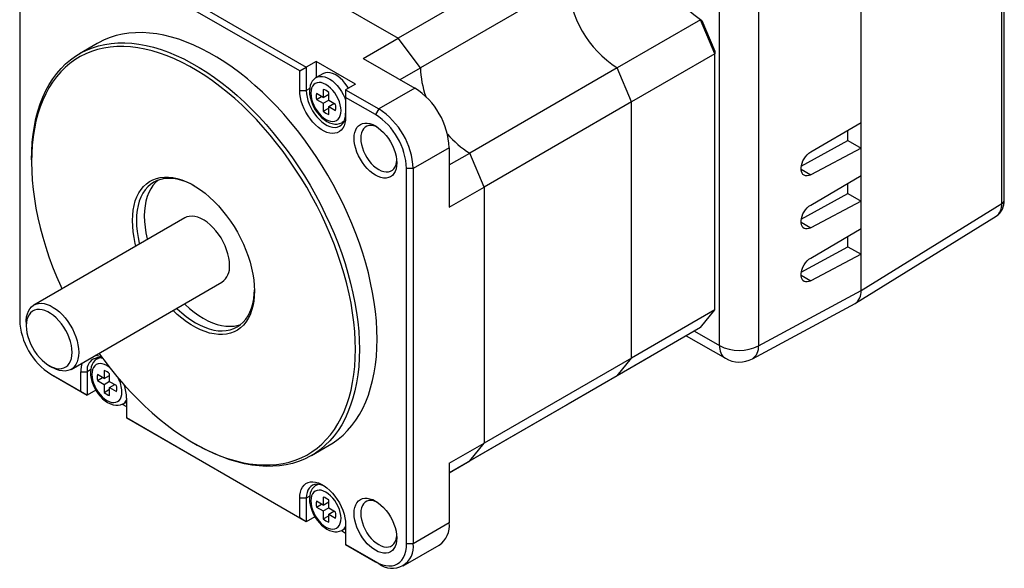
# Model space of a CAD drawing. Extents: x 11 to 421, y 5 to 275.
# Tile 7 of 18: x 266 to 301, y 71 to 90. Entities that reach past the tile are written whole.
import ezdxf

# ---------------------------------------------------------------- set-up
doc = ezdxf.new("R2010")
doc.units = 0
doc.layers.get('0').update_dxf_attribs({"linetype": 'CONTINUOUS'})

msp = doc.modelspace()

# ---------------------------------------------------------------- linework, layer by layer
at = {"color": 7, "linetype": 'CONTINUOUS'}
for p, q in [((301.184, 83.6684), (301.184, 109.863)), ((301.2775, 83.8021), (301.2775, 109.9967)), ((296.1313, 80.5443), (296.1313, 106.9462)), ((296.1313, 86.5868), (296.1313, 106.9415)), ((292.4471, 95.3104), (292.4471, 78.5634)), ((271.5253, 94.2071), (279.4894, 89.6096)), ((265.8907, 92.9555), (265.8907, 79.4833)), ((284.4703, 92.485), (279.4894, 89.6096)), ((269.7326, 92.303), (276.1909, 88.5747)), ((275.9552, 88.4386), (269.7326, 92.0308)), ((285.5992, 91.6111), (280.2959, 88.5496)), ((290.3581, 90.276), (287.367, 88.5493)), ((290.8728, 89.0474), (290.3581, 90.276)), ((290.4106, 90.2469), (290.3581, 90.276)), ((290.4106, 90.2469), (290.8728, 89.1438)), ((278.2401, 88.8884), (279.4894, 89.6096)), ((280.2959, 88.5496), (279.4894, 89.6096)), ((268.6776, 89.4225), (268.0412, 89.0551)), ((278.2401, 88.8884), (280.0915, 87.8197)), ((290.8728, 89.0474), (287.8817, 87.3207)), ((290.8728, 89.1438), (290.8728, 89.0474)), ((290.8728, 79.8509), (290.8728, 89.0474)), ((275.9552, 88.4386), (276.1909, 88.5747)), ((276.5444, 88.7788), (276.1909, 88.5747)), ((276.1909, 88.5747), (276.1909, 87.7309)), ((277.9586, 87.9624), (276.5444, 88.7788)), ((276.5444, 88.7788), (276.5444, 88.1944)), ((279.5615, 88.1256), (280.2959, 88.5496)), ((287.367, 88.5493), (282.0637, 85.4877)), ((287.8817, 87.3207), (287.367, 88.5493)), ((275.9552, 87.7309), (275.9552, 88.4386)), ((276.7849, 88.3351), (276.5492, 88.1991)), ((276.8003, 87.7715), (276.8003, 87.4851)), ((277.9586, 87.9624), (277.6051, 87.7583)), ((280.0915, 87.8197), (278.7951, 87.0713)), ((275.9552, 87.7309), (276.1909, 87.7309)), ((276.8003, 87.4851), (276.5565, 87.6258)), ((276.5565, 87.4139), (276.7401, 87.5198)), ((276.5565, 87.4139), (276.8003, 87.2732)), ((276.8003, 87.4851), (276.9957, 87.5979)), ((276.9703, 87.5832), (276.9957, 87.5686)), ((276.9957, 87.3723), (276.9957, 87.6587)), ((277.6051, 87.7583), (278.7951, 87.0713)), ((277.6051, 87.7583), (277.6051, 87.4861)), ((277.6051, 87.4861), (277.6051, 86.7785)), ((278.6772, 86.8672), (277.6051, 87.4861)), ((276.8003, 87.2732), (276.9957, 87.386)), ((276.8003, 87.2732), (276.8003, 86.9867)), ((276.8003, 86.9867), (276.9957, 87.0995)), ((277.2394, 87.2316), (276.9957, 87.3723)), ((276.9957, 87.1604), (277.1792, 87.2663)), ((276.9957, 86.874), (276.9957, 87.1604)), ((276.9957, 87.1604), (277.2394, 87.0197)), ((277.1539, 87.281), (277.1539, 87.2517)), ((278.7951, 87.0713), (278.6772, 86.8672)), ((287.8817, 87.3207), (282.5784, 84.2592)), ((287.8817, 78.1241), (287.8817, 87.3207)), ((277.4825, 86.5825), (277.5441, 86.6181)), ((294.3231, 85.5242), (296.1313, 86.5868)), ((295.6599, 85.9335), (295.6599, 86.3098)), ((281.3292, 85.6759), (280.0328, 84.9275)), ((281.3292, 85.6759), (281.3292, 83.538)), ((293.9819, 85.0164), (295.6599, 85.9335)), ((296.1313, 85.6614), (294.3231, 84.7079)), ((295.6599, 85.9335), (296.1313, 85.6614)), ((296.1313, 84.6815), (296.1313, 85.6614)), ((281.3292, 85.0637), (282.0637, 85.4877)), ((282.5784, 84.2592), (282.0637, 85.4877)), ((266.315, 85.2397), (266.315, 85.1581)), ((280.0328, 84.9275), (279.7971, 84.9275)), ((279.7971, 71.4553), (279.7971, 84.9275)), ((280.0328, 84.9275), (280.0328, 71.4553)), ((294.3231, 83.6189), (296.1313, 84.6815)), ((281.3292, 83.538), (282.5784, 84.2592)), ((282.5784, 84.2592), (282.5784, 75.0626)), ((295.6599, 84.0282), (295.6599, 84.4045)), ((293.9819, 83.1111), (295.6599, 84.0282)), ((295.6599, 84.0282), (296.1313, 83.7561)), ((296.1313, 83.7561), (294.3231, 82.8027)), ((296.1313, 82.7763), (296.1313, 83.7561)), ((296.1313, 80.5443), (301.184, 83.6684)), ((295.9328, 80.0916), (300.9872, 83.2168)), ((271.8237, 83.156), (266.4026, 80.0265)), ((294.3231, 81.7137), (296.1313, 82.7763)), ((295.6599, 82.123), (295.6599, 82.4992)), ((293.9819, 81.2058), (295.6599, 82.123)), ((295.6599, 82.123), (296.1313, 81.8508)), ((296.1313, 81.8508), (294.3231, 80.8974)), ((296.1313, 80.5443), (296.1313, 81.8508)), ((267.7358, 77.717), (273.157, 80.8466)), ((292.4471, 78.5634), (296.1313, 80.5443)), ((292.226, 78.0979), (295.9154, 80.0816)), ((290.8728, 79.8509), (287.8817, 78.1241)), ((290.3581, 79.2166), (290.8728, 79.8509)), ((266.1264, 79.416), (266.1264, 79.2799)), ((290.3581, 79.2166), (287.367, 77.4899)), ((289.8491, 78.9228), (291.2525, 78.1126)), ((268.7384, 78.1361), (268.6768, 78.1005)), ((287.8817, 78.1241), (282.5784, 75.0626)), ((288.5903, 78.1957), (285.5992, 76.469)), ((287.367, 77.4899), (287.8817, 78.1241)), ((266.9512, 77.8511), (267.069, 77.7831)), ((267.0106, 77.5436), (268.0827, 76.9246)), ((267.0106, 77.5436), (267.1284, 77.4755)), ((268.0827, 76.9246), (268.0827, 77.6323)), ((268.0827, 77.6323), (268.3184, 77.6323)), ((268.3184, 77.6323), (268.3184, 76.7886)), ((268.9278, 77.3864), (268.6841, 77.5272)), ((268.9278, 77.6729), (268.9278, 77.3864)), ((269.1232, 77.2737), (269.1232, 77.5601)), ((268.3184, 76.7886), (267.1284, 77.4755)), ((268.6841, 77.3153), (268.8676, 77.4212)), ((268.6841, 77.3153), (268.9278, 77.1746)), ((268.9278, 77.3864), (269.1232, 77.4992)), ((268.9278, 77.1746), (269.1232, 77.2873)), ((268.9278, 77.1746), (268.9278, 76.8881)), ((269.0979, 77.4846), (269.1232, 77.47)), ((269.367, 77.1329), (269.1232, 77.2737)), ((269.1232, 77.0618), (269.3067, 77.1677)), ((269.2814, 77.1823), (269.2814, 77.1531)), ((287.367, 77.4899), (282.0637, 74.4283)), ((268.0827, 76.9246), (268.3184, 76.7886)), ((268.6284, 76.9675), (268.3184, 76.7886)), ((268.9278, 76.8881), (269.1232, 77.0009)), ((269.1232, 76.7753), (269.1232, 77.0618)), ((269.1232, 77.0618), (269.367, 76.9211)), ((269.5788, 76.4692), (269.7326, 76.3803)), ((269.61, 76.4838), (269.7326, 76.5546)), ((269.7326, 76.6798), (269.7326, 75.9722)), ((285.5992, 76.469), (281.3292, 74.004)), ((269.7326, 75.9722), (275.9552, 72.38)), ((269.7326, 75.9721), (269.7326, 75.9722)), ((276.1909, 72.2439), (269.7326, 75.9721)), ((272.1359, 75.0749), (272.2066, 75.034)), ((281.3292, 74.3415), (282.5784, 75.0626)), ((282.0637, 74.4283), (282.5784, 75.0626)), ((276.3738, 74.6209), (277.0102, 74.9883)), ((281.3292, 74.0043), (282.0637, 74.4283)), ((281.3292, 74.3415), (281.3292, 72.2036)), ((276.6109, 73.5914), (276.5492, 73.5558)), ((275.9552, 72.38), (275.9552, 73.0876)), ((276.1909, 73.0876), (275.9552, 73.0876)), ((276.1909, 73.0876), (276.1909, 72.2439)), ((276.8003, 72.8418), (276.5565, 72.9825)), ((276.8003, 73.1282), (276.8003, 72.8418)), ((276.8003, 72.8418), (276.9957, 72.9546)), ((276.9703, 72.9399), (276.9957, 72.9253)), ((276.9957, 72.729), (276.9957, 73.0154)), ((276.5565, 72.7706), (276.7401, 72.8765)), ((276.5565, 72.7706), (276.8003, 72.6299)), ((276.8003, 72.6299), (276.9957, 72.7427)), ((276.8003, 72.6299), (276.8003, 72.3435)), ((277.2394, 72.5883), (276.9957, 72.729)), ((276.9957, 72.5171), (277.1792, 72.623)), ((277.1539, 72.6377), (277.1539, 72.6084)), ((276.1909, 72.2439), (275.9552, 72.38)), ((276.5009, 72.4228), (276.1909, 72.2439)), ((276.8003, 72.3435), (276.9957, 72.4562)), ((276.9957, 72.2307), (276.9957, 72.5171)), ((276.9957, 72.5171), (277.2394, 72.3764)), ((281.3292, 72.2036), (280.0328, 71.4553)), ((277.4512, 71.9245), (277.6051, 71.8357)), ((277.4825, 71.9392), (277.6051, 72.0099)), ((277.6051, 72.1352), (277.6051, 71.4275)), ((277.6051, 71.4275), (278.6772, 70.8086)), ((278.7951, 70.7405), (277.6051, 71.4275)), ((277.6051, 71.4275), (277.6051, 71.4275)), ((279.6702, 70.6538), (280.9666, 71.4022)), ((280.0328, 71.4553), (279.7971, 71.4553)), ((278.7951, 70.7405), (278.6772, 70.8086))]:
    msp.add_line(p, q, dxfattribs=at)
at = {"color": 8, "linetype": 'CONTINUOUS'}
for p, q in [((291.0454, 78.5705), (291.0454, 93.7652)), ((276.3135, 87.8017), (276.1909, 87.7309)), ((293.9731, 84.91), (294.3231, 84.7079)), ((293.9731, 83.0047), (294.3231, 82.8027)), ((293.9731, 81.0995), (294.3231, 80.8974)), ((290.1421, 79.0919), (291.0454, 78.5705)), ((268.441, 77.7031), (268.3184, 77.6323)), ((276.3135, 73.1584), (276.1909, 73.0876))]:
    msp.add_line(p, q, dxfattribs=at)
at = {"color": 7, "linetype": 'CONTINUOUS', "flags": 128}
for points in [[(278.7365, 78.8037), (278.73, 79.1264), (278.7106, 79.4558), (278.6783, 79.7913), (278.6331, 80.1321), (278.5753, 80.4775), (278.5048, 80.8266), (278.4219, 81.1788), (278.3267, 81.5333), (278.2195, 81.8892), (278.1005, 82.2458), (277.9699, 82.6023), (277.828, 82.958), (277.6752, 83.312), (277.5118, 83.6635), (277.3381, 84.0119), (277.1545, 84.3563), (276.9614, 84.696), (276.7593, 85.0302), (276.5486, 85.3581), (276.3298, 85.6792), (276.1033, 85.9926), (275.8696, 86.2977), (275.6293, 86.5938), (275.3828, 86.8802), (275.1308, 87.1564), (274.8737, 87.4217), (274.6122, 87.6755), (274.3468, 87.9173), (274.078, 88.1465), (273.8066, 88.3627), (273.5331, 88.5653), (273.258, 88.754), (272.982, 88.9283), (272.7058, 89.0878), (272.4298, 89.2321), (272.1547, 89.361), (271.8812, 89.4742), (271.6098, 89.5714), (271.3411, 89.6524), (271.0756, 89.7171), (270.8141, 89.7652), (270.5571, 89.7967), (270.305, 89.8116), (270.0586, 89.8097), (269.8182, 89.7911), (269.5845, 89.7558), (269.358, 89.7039), (269.1392, 89.6355), (268.9285, 89.5508), (268.7264, 89.45), (268.6776, 89.4225)], [(266.315, 85.2397), (266.3214, 85.5549), (266.3408, 85.8619), (266.3732, 86.1601), (266.4183, 86.4488), (266.4762, 86.7274), (266.5466, 86.9952), (266.6295, 87.2516), (266.7247, 87.4962), (266.8319, 87.7283), (266.9509, 87.9475), (267.0815, 88.1533), (267.2234, 88.3451), (267.3762, 88.5227), (267.5396, 88.6856), (267.7133, 88.8334), (267.8969, 88.9658), (268.09, 89.0826), (268.2921, 89.1834), (268.5028, 89.2681), (268.7216, 89.3365), (268.9482, 89.3884), (269.1818, 89.4237), (269.4222, 89.4423), (269.6686, 89.4442), (269.9207, 89.4293), (270.1777, 89.3978), (270.4392, 89.3497), (270.7047, 89.2851), (270.9734, 89.204), (271.2448, 89.1068), (271.5183, 88.9937), (271.7934, 88.8647), (272.0694, 88.7204), (272.3456, 88.5609), (272.6216, 88.3866), (272.8967, 88.198), (273.1702, 87.9953), (273.4416, 87.7791), (273.7104, 87.5499), (273.9758, 87.3081), (274.2373, 87.0543), (274.4944, 86.789), (274.7464, 86.5128), (274.9929, 86.2264), (275.2332, 85.9303), (275.4669, 85.6252), (275.6934, 85.3118), (275.9122, 84.9907), (276.1229, 84.6628), (276.325, 84.3286), (276.5181, 83.9889), (276.7017, 83.6445), (276.8754, 83.2962), (277.0388, 82.9446), (277.1916, 82.5906), (277.3335, 82.2349), (277.4641, 81.8784), (277.5831, 81.5218), (277.6903, 81.1659), (277.7855, 80.8114), (277.8684, 80.4592), (277.9389, 80.1101), (277.9967, 79.7647), (278.0419, 79.4239), (278.0742, 79.0884), (278.0936, 78.759), (278.1001, 78.4363)], [(277.9586, 78.4363), (277.9522, 78.7551), (277.9331, 79.0806), (277.9011, 79.4121), (277.8565, 79.7488), (277.7994, 80.09), (277.7298, 80.435), (277.6479, 80.7829), (277.5538, 81.1331), (277.4479, 81.4848), (277.3303, 81.8371), (277.2013, 82.1894), (277.0611, 82.5407), (276.9101, 82.8905), (276.7486, 83.2378), (276.577, 83.582), (276.3957, 83.9223), (276.2049, 84.2579), (276.0052, 84.5881), (275.7971, 84.9121), (275.5808, 85.2293), (275.357, 85.5389), (275.1262, 85.8404), (274.8887, 86.1329), (274.6452, 86.4159), (274.3962, 86.6888), (274.1422, 86.9509), (273.8838, 87.2016), (273.6216, 87.4405), (273.3561, 87.667), (273.088, 87.8806), (272.8177, 88.0808), (272.5459, 88.2672), (272.2733, 88.4394), (272.0003, 88.597), (271.7277, 88.7396), (271.4559, 88.867), (271.1856, 88.9788), (270.9175, 89.0748), (270.652, 89.1549), (270.3898, 89.2187), (270.1314, 89.2663), (269.8774, 89.2974), (269.6284, 89.3121), (269.3849, 89.3102), (269.1474, 89.2918), (268.9166, 89.257), (268.6928, 89.2057), (268.4765, 89.1382), (268.2683, 89.0545), (268.0687, 88.9548), (267.8779, 88.8395), (267.6966, 88.7086), (267.525, 88.5626), (267.3635, 88.4017), (267.2125, 88.2262), (267.0723, 88.0367), (266.9433, 87.8334), (266.8257, 87.6168), (266.7198, 87.3875), (266.6257, 87.1459), (266.5438, 86.8925), (266.4742, 86.6279), (266.4171, 86.3527), (266.3725, 86.0674), (266.3405, 85.7728), (266.3214, 85.4695), (266.315, 85.1581), (266.3214, 84.8393), (266.3405, 84.5138), (266.3725, 84.1823), (266.4171, 83.8456), (266.4742, 83.5044), (266.5438, 83.1594), (266.6257, 82.8114), (266.7198, 82.4612), (266.8257, 82.1096), (266.9433, 81.7573), (267.0723, 81.405), (267.2125, 81.0536), (267.3635, 80.7039), (267.4075, 80.6066)], [(276.5492, 88.1969), (276.5249, 88.1839), (276.4609, 88.1313), (276.4077, 88.0673), (276.3653, 87.9929), (276.334, 87.9083), (276.3144, 87.814), (276.3071, 87.7112), (276.3126, 87.6019), (276.3307, 87.489), (276.3608, 87.3746), (276.402, 87.2609), (276.4535, 87.1496), (276.5143, 87.0425), (276.5836, 86.9411), (276.6602, 86.8471), (276.7433, 86.7621), (276.8317, 86.6876), (276.9247, 86.625), (277.0212, 86.576), (277.1196, 86.5424), (277.2176, 86.5258), (277.3021, 86.5262), (277.3902, 86.5429), (277.4696, 86.5753), (277.4803, 86.5824)], [(277.7063, 87.8167), (277.6579, 87.8928), (277.5815, 87.9963), (277.4988, 88.0907), (277.4112, 88.1741), (277.3205, 88.2449), (277.2285, 88.3018), (277.1369, 88.3435), (277.0476, 88.3694), (276.9622, 88.3788), (276.8825, 88.3717), (276.8099, 88.3481), (276.7849, 88.3351)], [(277.4401, 87.0098), (277.4334, 87.1116), (277.4136, 87.2185), (277.381, 87.3281), (277.3366, 87.4375), (277.2813, 87.5441), (277.2166, 87.6452), (277.1441, 87.7384), (277.0655, 87.8214), (276.9828, 87.8921), (276.898, 87.9487), (276.8132, 87.99), (276.7305, 88.0148), (276.6519, 88.0226), (276.5793, 88.0131), (276.5147, 87.9867), (276.4594, 87.9439), (276.415, 87.8858), (276.3824, 87.8138), (276.3625, 87.7298), (276.3559, 87.6357), (276.3625, 87.5339), (276.3824, 87.4269), (276.415, 87.3174), (276.4594, 87.208), (276.5147, 87.1014), (276.5793, 87.0002), (276.6519, 86.907), (276.7305, 86.8241), (276.8132, 86.7534), (276.898, 86.6967), (276.9828, 86.6555), (277.0655, 86.6306), (277.1441, 86.6229), (277.2166, 86.6323), (277.2813, 86.6588), (277.3366, 86.7016), (277.381, 86.7597), (277.4136, 86.8316), (277.4334, 86.9157), (277.4401, 87.0098)], [(277.6051, 86.7785), (277.5986, 86.6628), (277.5792, 86.5565), (277.5472, 86.4612), (277.5031, 86.3784), (277.4475, 86.3095), (277.3815, 86.2554), (277.306, 86.2171), (277.2222, 86.1952), (277.1314, 86.19), (277.0351, 86.2015), (276.9347, 86.2297), (276.8319, 86.274), (276.7283, 86.3339), (276.6256, 86.4082), (276.5252, 86.4959), (276.4289, 86.5955), (276.3381, 86.7055), (276.2543, 86.8242), (276.1788, 86.9497), (276.1127, 87.08), (276.0572, 87.2131), (276.0131, 87.3468), (275.9811, 87.4791), (275.9617, 87.6078), (275.9552, 87.7309)], [(276.1909, 87.7309), (276.1975, 87.6159), (276.2171, 87.4955), (276.2494, 87.3718), (276.2938, 87.2472), (276.3495, 87.1241), (276.4153, 87.0046), (276.4902, 86.891), (276.5727, 86.7855), (276.6612, 86.69), (276.7541, 86.6063), (276.8497, 86.536), (276.9462, 86.4802), (277.0419, 86.4402), (277.1348, 86.4166), (277.2233, 86.4099), (277.3058, 86.4202), (277.3806, 86.4474), (277.4465, 86.4908), (277.5022, 86.5497), (277.5466, 86.623), (277.5789, 86.7094), (277.5985, 86.8071), (277.6051, 86.9145)], [(279.4433, 85.1318), (279.4367, 85.0201), (279.4172, 84.9179), (279.385, 84.8269), (279.3406, 84.7487), (279.285, 84.6847), (279.2189, 84.6358), (279.1436, 84.603), (279.0603, 84.5868), (278.9704, 84.5875), (278.8755, 84.6051), (278.7772, 84.6393), (278.6772, 84.6894), (278.5773, 84.7547), (278.479, 84.834), (278.3841, 84.926), (278.2942, 85.029), (278.2109, 85.1414), (278.1356, 85.2612), (278.0695, 85.3863), (278.0138, 85.5147), (277.9695, 85.644), (277.9373, 85.7722), (277.9178, 85.897), (277.9112, 86.0162), (277.9178, 86.1279), (277.9373, 86.2301), (277.9695, 86.3211), (278.0138, 86.3993), (278.0695, 86.4633), (278.1356, 86.5122), (278.2109, 86.545), (278.2942, 86.5612), (278.3841, 86.5605), (278.479, 86.5429), (278.5773, 86.5087), (278.6772, 86.4586), (278.7772, 86.3933), (278.8755, 86.314), (278.9704, 86.222), (279.0603, 86.119), (279.1436, 86.0066), (279.2189, 85.8868), (279.285, 85.7617), (279.3406, 85.6333), (279.385, 85.504), (279.4172, 85.3758), (279.4367, 85.251), (279.4433, 85.1318)], [(278.7387, 86.4202), (278.7028, 86.4362), (278.6125, 86.4656), (278.5258, 86.4783), (278.4447, 86.474), (278.3706, 86.4527), (278.3052, 86.415), (278.2498, 86.3615), (278.2055, 86.2933), (278.1732, 86.2119), (278.1535, 86.1189), (278.1469, 86.0162), (278.1535, 85.9059), (278.1732, 85.7902), (278.2055, 85.6715), (278.2498, 85.5521), (278.3052, 85.4347), (278.3706, 85.3214), (278.4447, 85.2147), (278.5258, 85.1166), (278.6125, 85.0293), (278.7028, 84.9544), (278.7951, 84.8935), (278.8873, 84.8479), (278.9777, 84.8184), (279.0644, 84.8057), (279.1455, 84.8101), (279.2196, 84.8313), (279.285, 84.8691), (279.3404, 84.9226), (279.3847, 84.9907), (279.417, 85.0721), (279.4367, 85.1651), (279.4408, 85.2041)], [(294.3231, 84.7079), (294.2583, 84.6805), (294.1959, 84.6675), (294.1381, 84.6695), (294.0866, 84.6864), (294.0432, 84.7176), (294.0094, 84.7621), (293.9862, 84.8184), (293.9744, 84.8846), (293.9744, 84.9587), (293.9862, 85.0381), (294.0094, 85.1203), (294.0432, 85.2025), (294.0866, 85.282), (294.1381, 85.3563), (294.1959, 85.4228), (294.2583, 85.4794), (294.3231, 85.5242)], [(270.0708, 82.144), (270.0469, 82.2399), (270.0024, 82.4526), (269.9705, 82.6614), (269.9512, 82.8651), (269.9448, 83.0626), (269.9512, 83.2527), (269.9705, 83.4342), (270.0024, 83.6061), (270.0469, 83.7674), (270.1037, 83.9171), (270.1724, 84.0544), (270.2526, 84.1784), (270.3439, 84.2885), (270.4457, 84.384), (270.5574, 84.4642), (270.6784, 84.5288), (270.8079, 84.5774), (270.9453, 84.6097), (271.0896, 84.6255), (271.2401, 84.6246), (271.3959, 84.6072), (271.556, 84.5733), (271.7195, 84.5231), (271.8854, 84.4569), (272.0528, 84.3751), (272.2208, 84.2781), (272.3882, 84.1666), (272.5541, 84.0412), (272.7176, 83.9027), (272.8777, 83.7517), (273.0335, 83.5893), (273.184, 83.4164), (273.3283, 83.234), (273.4657, 83.0432), (273.5952, 82.845), (273.7162, 82.6407), (273.8279, 82.4314), (273.9297, 82.2184), (274.021, 82.003), (274.1012, 81.7863), (274.1699, 81.5697), (274.2267, 81.3545), (274.2712, 81.1418), (274.3031, 80.933), (274.3224, 80.7292), (274.3288, 80.5317), (274.3288, 80.5317)], [(272.1728, 84.3073), (272.0411, 84.3762), (271.8757, 84.449), (271.7123, 84.5058), (271.552, 84.5462), (271.3957, 84.5698), (271.2445, 84.5766), (271.0991, 84.5665), (270.9606, 84.5396), (270.8298, 84.496), (270.7075, 84.4361), (270.5944, 84.3601), (270.4913, 84.2686), (270.3988, 84.1621), (270.3174, 84.0412), (270.2477, 83.9068), (270.19, 83.7597), (270.1448, 83.6006), (270.1123, 83.4307), (270.0927, 83.251), (270.0862, 83.0626), (270.0927, 82.8666), (270.1123, 82.6643), (270.1448, 82.4569), (270.19, 82.2457), (270.1971, 82.217)], [(270.8557, 84.5062), (270.7742, 84.4319), (270.6816, 84.3254), (270.6002, 84.2045), (270.5305, 84.0701), (270.4729, 83.9229), (270.4276, 83.7639), (270.3951, 83.594), (270.3756, 83.4143), (270.369, 83.2259), (270.3756, 83.0299), (270.3951, 82.8276), (270.4276, 82.6202), (270.4729, 82.409), (270.4799, 82.3802)], [(294.3231, 82.8027), (294.2583, 82.7752), (294.1959, 82.7623), (294.1381, 82.7643), (294.0866, 82.7811), (294.0432, 82.8123), (294.0094, 82.8568), (293.9862, 82.9131), (293.9744, 82.9794), (293.9744, 83.0534), (293.9862, 83.1329), (294.0094, 83.215), (294.0432, 83.2972), (294.0866, 83.3768), (294.1381, 83.451), (294.1959, 83.5175), (294.2583, 83.5741), (294.3231, 83.6189)], [(273.4332, 81.457), (273.4265, 81.5896), (273.4068, 81.728), (273.3742, 81.8702), (273.3291, 82.0142), (273.2723, 82.1581), (273.2045, 82.2997), (273.1267, 82.4372), (273.04, 82.5686), (272.9455, 82.6919), (272.8447, 82.8056), (272.7389, 82.908), (272.6296, 82.9977), (272.5183, 83.0734), (272.4066, 83.134), (272.2962, 83.1788), (272.1884, 83.207), (272.0849, 83.2183), (271.9871, 83.2124), (271.8963, 83.1896), (271.8237, 83.156)], [(294.3231, 80.8974), (294.2583, 80.8699), (294.1959, 80.857), (294.1381, 80.859), (294.0866, 80.8759), (294.0432, 80.9071), (294.0094, 80.9515), (293.9862, 81.0078), (293.9744, 81.0741), (293.9744, 81.1482), (293.9862, 81.2276), (294.0094, 81.3098), (294.0432, 81.392), (294.0866, 81.4715), (294.1381, 81.5457), (294.1959, 81.6123), (294.2583, 81.6688), (294.3231, 81.7137)], [(274.3288, 80.5317), (274.3224, 80.3417), (274.3031, 80.1602), (274.2712, 79.9883), (274.2267, 79.827), (274.1699, 79.6773), (274.1012, 79.54), (274.021, 79.4159), (273.9297, 79.3059), (273.8279, 79.2104), (273.7162, 79.1301), (273.5952, 79.0655), (273.4657, 79.0169), (273.3283, 78.9847), (273.184, 78.9689), (273.0335, 78.9697), (272.8777, 78.9872), (272.7176, 79.0211), (272.5541, 79.0713), (272.3882, 79.1375), (272.2208, 79.2193), (272.0528, 79.3162), (271.8854, 79.4277), (271.7195, 79.5531), (271.556, 79.6917), (271.404, 79.8346)], [(271.5303, 79.9075), (271.552, 79.8867), (271.7123, 79.7419), (271.8757, 79.6101), (272.0411, 79.492), (272.2075, 79.3884), (272.3739, 79.2998), (272.5394, 79.227), (272.7027, 79.1702), (272.863, 79.1298), (273.0193, 79.1062), (273.1706, 79.0994), (273.3159, 79.1095), (273.4544, 79.1364), (273.5852, 79.18), (273.7075, 79.2399), (273.8206, 79.3159), (273.9237, 79.4074), (274.0162, 79.5139), (274.0976, 79.6348), (274.1674, 79.7692), (274.225, 79.9164), (274.2702, 80.0754), (274.3027, 80.2453), (274.3223, 80.425), (274.3285, 80.5731)], [(266.1264, 79.416), (266.128, 79.4795), (266.1413, 79.6), (266.1675, 79.7102), (266.2064, 79.8087), (266.2574, 79.894), (266.3198, 79.965), (266.3927, 80.0206), (266.4751, 80.0601), (266.5659, 80.0829), (266.6637, 80.0887), (266.7672, 80.0774), (266.875, 80.0492), (266.9855, 80.0045), (267.0971, 79.9438), (267.2084, 79.8681), (267.3177, 79.7785), (267.4235, 79.6761), (267.5244, 79.5624), (267.6188, 79.439), (267.7056, 79.3076), (267.7834, 79.1702), (267.8512, 79.0285), (267.908, 78.8846), (267.953, 78.7406), (267.9856, 78.5984), (268.0054, 78.46), (268.012, 78.3274)], [(271.8131, 80.0708), (271.8348, 80.05), (271.9951, 79.9052), (272.1585, 79.7734), (272.3239, 79.6553), (272.4904, 79.5517), (272.6568, 79.4631), (272.8222, 79.3902), (272.9856, 79.3335), (273.1459, 79.2931), (273.3021, 79.2695), (273.4534, 79.2627), (273.5987, 79.2728), (273.7372, 79.2997), (273.8421, 79.3331)], [(267.7763, 78.3274), (267.7698, 78.4506), (267.7504, 78.5793), (267.7184, 78.7116), (267.6743, 78.8453), (267.6188, 78.9783), (267.5527, 79.1086), (267.4772, 79.2341), (267.3934, 79.3528), (267.3026, 79.4629), (267.2063, 79.5625), (267.1059, 79.6502), (267.0031, 79.7245), (266.8996, 79.7843), (266.7968, 79.8287), (266.6964, 79.8569), (266.6001, 79.8684), (266.5093, 79.8632), (266.4255, 79.8413), (266.35, 79.803), (266.2839, 79.7489), (266.2284, 79.6799), (266.1843, 79.5972), (266.1523, 79.5019), (266.1329, 79.3956), (266.1264, 79.2799), (266.1329, 79.1568), (266.1523, 79.0281), (266.1843, 78.8958), (266.2284, 78.7621), (266.2839, 78.629), (266.35, 78.4987), (266.4255, 78.3732), (266.5093, 78.2545), (266.6001, 78.1445), (266.6964, 78.0448), (266.7968, 77.9572), (266.8996, 77.8828), (267.0031, 77.823), (267.1059, 77.7787), (267.2063, 77.7505), (267.3026, 77.7389), (267.3934, 77.7442), (267.4772, 77.7661), (267.5527, 77.8044), (267.6188, 77.8585), (267.6743, 77.9274), (267.7184, 78.0102), (267.7504, 78.1055), (267.7698, 78.2118), (267.7763, 78.3274)], [(277.0102, 74.9883), (277.1545, 75.0776), (277.3381, 75.21), (277.5118, 75.3578), (277.6752, 75.5207), (277.828, 75.6983), (277.9699, 75.8901), (278.1005, 76.0959), (278.2195, 76.3151), (278.3267, 76.5472), (278.4219, 76.7918), (278.5048, 77.0482), (278.5753, 77.316), (278.6331, 77.5946), (278.6783, 77.8833), (278.7106, 78.1814), (278.73, 78.4885), (278.7365, 78.8037)], [(268.012, 78.3274), (268.0054, 78.2025), (267.9856, 78.0869), (267.953, 77.9824), (267.908, 77.8904), (267.8512, 77.8121), (267.7834, 77.7487), (267.7056, 77.7011), (267.6188, 77.6698), (267.5244, 77.6555), (267.4235, 77.6583), (267.3177, 77.678), (267.2084, 77.7146), (267.0971, 77.7673), (267.069, 77.7831)], [(268.7408, 78.2971), (268.9166, 78.0554), (269.1474, 77.754), (269.3849, 77.4615), (269.6284, 77.1784), (269.8774, 76.9056), (270.1314, 76.6435), (270.3898, 76.3927), (270.652, 76.1538), (270.9175, 75.9273), (271.1856, 75.7138), (271.4559, 75.5135), (271.7277, 75.3271), (272.0003, 75.155), (272.2733, 74.9974), (272.5459, 74.8548), (272.8177, 74.7274), (273.088, 74.6156), (273.3561, 74.5195), (273.6216, 74.4395), (273.8838, 74.3756), (274.1422, 74.3281), (274.3962, 74.2969), (274.6452, 74.2823), (274.8887, 74.2842), (275.1262, 74.3025), (275.357, 74.3374), (275.5808, 74.3887), (275.7971, 74.4562), (276.0052, 74.5399), (276.2049, 74.6395), (276.3957, 74.7549), (276.577, 74.8857), (276.7486, 75.0318), (276.9101, 75.1927), (277.0611, 75.3681), (277.2013, 75.5577), (277.3303, 75.761), (277.4479, 75.9775), (277.5538, 76.2069), (277.6479, 76.4485), (277.7298, 76.7019), (277.7994, 76.9665), (277.8565, 77.2417), (277.9011, 77.5269), (277.9331, 77.8215), (277.9522, 78.1249), (277.9586, 78.4363)], [(278.1001, 78.4363), (278.0936, 78.1211), (278.0742, 77.8141), (278.0419, 77.5159), (277.9967, 77.2272), (277.9389, 76.9486), (277.8684, 76.6808), (277.7855, 76.4244), (277.6903, 76.1798), (277.5831, 75.9477), (277.4641, 75.7285), (277.3335, 75.5227), (277.1916, 75.3309), (277.0388, 75.1533), (276.8754, 74.9904), (276.7017, 74.8426), (276.5181, 74.7102), (276.325, 74.5934), (276.1229, 74.4926), (275.9122, 74.4079), (275.6934, 74.3395), (275.4669, 74.2876), (275.2332, 74.2523), (274.9929, 74.2337), (274.7464, 74.2318), (274.4944, 74.2467), (274.2373, 74.2782), (273.9758, 74.3263), (273.7104, 74.3909), (273.4416, 74.472), (273.1702, 74.5692), (272.8967, 74.6823), (272.6216, 74.8113), (272.3456, 74.9556), (272.2066, 75.034)], [(268.6767, 78.0983), (268.6525, 78.0853), (268.5884, 78.0326), (268.5352, 77.9687), (268.4929, 77.8943), (268.4615, 77.8097), (268.4419, 77.7154), (268.4346, 77.6125), (268.4401, 77.5033), (268.4583, 77.3903), (268.4883, 77.276), (268.5295, 77.1623), (268.581, 77.051), (268.6419, 76.9438), (268.7111, 76.8424), (268.7878, 76.7485), (268.8708, 76.6635), (268.9593, 76.5889), (269.0522, 76.5264), (269.1487, 76.4774), (269.2472, 76.4437), (269.3452, 76.4272), (269.4296, 76.4275), (269.5177, 76.4443), (269.5971, 76.4767), (269.6078, 76.4838)], [(275.9552, 73.0876), (275.9617, 73.2033), (275.9811, 73.3096), (276.0131, 73.4049), (276.0572, 73.4877), (276.1127, 73.5566), (276.1788, 73.6107), (276.2543, 73.649), (276.3381, 73.6709), (276.4289, 73.6761), (276.5252, 73.6646), (276.6256, 73.6364), (276.7283, 73.5921), (276.8319, 73.5322), (276.9347, 73.4579), (277.0351, 73.3702), (277.1314, 73.2706), (277.2222, 73.1606), (277.306, 73.0418), (277.3815, 72.9164), (277.4475, 72.7861), (277.5031, 72.653), (277.5472, 72.5193), (277.5792, 72.387), (277.5986, 72.2583), (277.6051, 72.1352)], [(276.8415, 73.526), (276.7541, 73.5619), (276.6612, 73.5855), (276.5727, 73.5922), (276.4902, 73.5819), (276.4153, 73.5548), (276.3495, 73.5114), (276.2938, 73.4525), (276.2494, 73.3792), (276.2171, 73.2928), (276.1975, 73.195), (276.1909, 73.0876)], [(276.5492, 73.5536), (276.5249, 73.5406), (276.4609, 73.488), (276.4077, 73.424), (276.3653, 73.3496), (276.334, 73.265), (276.3144, 73.1707), (276.3071, 73.0679), (276.3126, 72.9586), (276.3307, 72.8457), (276.3608, 72.7313), (276.402, 72.6176), (276.4535, 72.5063), (276.5143, 72.3992), (276.5836, 72.2978), (276.6602, 72.2038), (276.7433, 72.1188), (276.8317, 72.0443), (276.9247, 71.9817), (277.0212, 71.9327), (277.1196, 71.8991), (277.2176, 71.8825), (277.3021, 71.8829), (277.3902, 71.8996), (277.4696, 71.932), (277.4803, 71.9391)], [(277.4401, 72.3665), (277.4334, 72.4683), (277.4136, 72.5752), (277.381, 72.6848), (277.3366, 72.7942), (277.2813, 72.9008), (277.2166, 73.0019), (277.1441, 73.0951), (277.0655, 73.1781), (276.9828, 73.2488), (276.898, 73.3054), (276.8132, 73.3467), (276.7305, 73.3715), (276.6519, 73.3793), (276.5793, 73.3698), (276.5147, 73.3434), (276.4594, 73.3006), (276.415, 73.2425), (276.3824, 73.1705), (276.3625, 73.0865), (276.3559, 72.9924), (276.3625, 72.8906), (276.3824, 72.7836), (276.415, 72.6741), (276.4594, 72.5647), (276.5147, 72.4581), (276.5793, 72.3569), (276.6519, 72.2637), (276.7305, 72.1808), (276.8132, 72.1101), (276.898, 72.0534), (276.9828, 72.0122), (277.0655, 71.9874), (277.1441, 71.9796), (277.2166, 71.989), (277.2813, 72.0155), (277.3366, 72.0583), (277.381, 72.1164), (277.4136, 72.1883), (277.4334, 72.2724), (277.4401, 72.3665)], [(279.4433, 71.6595), (279.4367, 71.5479), (279.4172, 71.4457), (279.385, 71.3547), (279.3406, 71.2765), (279.285, 71.2124), (279.2189, 71.1636), (279.1436, 71.1308), (279.0603, 71.1146), (278.9704, 71.1153), (278.8755, 71.1329), (278.7772, 71.167), (278.6772, 71.2172), (278.5773, 71.2825), (278.479, 71.3618), (278.3841, 71.4537), (278.2942, 71.5568), (278.2109, 71.6692), (278.1356, 71.789), (278.0695, 71.9141), (278.0138, 72.0424), (277.9695, 72.1718), (277.9373, 72.3), (277.9178, 72.4247), (277.9112, 72.544), (277.9178, 72.6557), (277.9373, 72.7579), (277.9695, 72.8488), (278.0138, 72.927), (278.0695, 72.9911), (278.1356, 73.0399), (278.2109, 73.0727), (278.2942, 73.0889), (278.3841, 73.0882), (278.479, 73.0707), (278.5773, 73.0365), (278.6772, 72.9863), (278.7772, 72.921), (278.8755, 72.8417), (278.9704, 72.7498), (279.0603, 72.6467), (279.1436, 72.5343), (279.2189, 72.4145), (279.285, 72.2894), (279.3406, 72.1611), (279.385, 72.0317), (279.4172, 71.9035), (279.4367, 71.7788), (279.4433, 71.6595)], [(278.7387, 72.948), (278.7028, 72.9639), (278.6125, 72.9934), (278.5258, 73.0061), (278.4447, 73.0018), (278.3706, 72.9805), (278.3052, 72.9427), (278.2498, 72.8892), (278.2055, 72.8211), (278.1732, 72.7397), (278.1535, 72.6467), (278.1469, 72.544), (278.1535, 72.4336), (278.1732, 72.3179), (278.2055, 72.1992), (278.2498, 72.0799), (278.3052, 71.9624), (278.3706, 71.8491), (278.4447, 71.7424), (278.5258, 71.6444), (278.6125, 71.557), (278.7028, 71.4822), (278.7951, 71.4213), (278.8873, 71.3757), (278.9777, 71.3462), (279.0644, 71.3335), (279.1455, 71.3378), (279.2196, 71.3591), (279.285, 71.3968), (279.3404, 71.4503), (279.3847, 71.5185), (279.417, 71.5999), (279.4367, 71.6929), (279.4408, 71.7318)], [(278.6772, 70.8086), (278.8026, 70.7443), (278.9264, 70.6971), (279.0471, 70.6676), (279.1631, 70.6561), (279.2731, 70.6628), (279.3755, 70.6876), (279.4691, 70.7302), (279.5528, 70.79), (279.6255, 70.8663), (279.6862, 70.9582), (279.7343, 71.0644), (279.769, 71.1837), (279.7901, 71.3145), (279.7971, 71.4553)]]:
    msp.add_lwpolyline(points, dxfattribs=at)
at = {"color": 8, "linetype": 'CONTINUOUS', "flags": 128}
for points in [[(276.5486, 88.1987), (276.6095, 88.2259), (276.6859, 88.2413), (276.7686, 88.2401), (276.8562, 88.2224), (276.9469, 88.1885), (277.0389, 88.1391), (277.1304, 88.0751), (277.2198, 87.9978), (277.3051, 87.9087), (277.3849, 87.8095), (277.4574, 87.7022), (277.5214, 87.5888), (277.5755, 87.4715), (277.6051, 87.3938)], [(277.5537, 86.6387), (277.5214, 86.609), (277.4812, 86.5817)], [(269.1259, 77.7813), (269.1103, 77.7935), (269.0255, 77.8501), (268.9407, 77.8914), (268.858, 77.9162), (268.7794, 77.924), (268.7069, 77.9145), (268.6422, 77.8881), (268.5869, 77.8453), (268.5425, 77.7872), (268.5099, 77.7152), (268.4901, 77.6311), (268.4834, 77.5371), (268.4901, 77.4353), (268.5099, 77.3283), (268.5425, 77.2187), (268.5869, 77.1093), (268.6422, 77.0027), (268.7069, 76.9016), (268.7794, 76.8084), (268.858, 76.7254), (268.9407, 76.6548), (269.0255, 76.5981), (269.1103, 76.5568), (269.1931, 76.532), (269.2716, 76.5242), (269.3442, 76.5337), (269.4089, 76.5602), (269.4641, 76.603), (269.5086, 76.6611), (269.5411, 76.733), (269.561, 76.8171), (269.5676, 76.9111), (269.5676, 76.9111)], [(268.6761, 78.1001), (268.7371, 78.1272), (268.7611, 78.1341)], [(276.5486, 73.5554), (276.6095, 73.5826), (276.6335, 73.5894)]]:
    msp.add_lwpolyline(points, dxfattribs=at)
at = {"color": 7, "linetype": 'CONTINUOUS'}
for centre, radius, start, end in [((292.763, 93.7177), 4.1928, 195.93261, 235.87223), ((289.4226, 91.7773), 3.827, 182.48902, 237.51098), ((283.4926, 88.6063), 3.1971, 181.01578, 199.92956), ((276.6715, 87.3228), 0.4668, 46.02022, 73.98515), ((278.6491, 85.5577), 2.6827, 2.52432, 57.47568), ((277.0118, 87.5198), 0.4675, 166.9016, 193.0984), ((276.7841, 87.1256), 0.4675, 346.9016, 13.0984), ((277.3527, 84.8093), 2.6827, 2.52432, 57.47568), ((277.1245, 87.3227), 0.4668, 226.02022, 253.98515), ((277.3778, 84.8238), 2.4215, 2.45345, 57.54655), ((283.7108, 88.2275), 3.1967, 220.06655, 238.98634), ((300.6233, 83.7643), 0.6553, 303.55311, 3.30275), ((272.7517, 81.3976), 0.6841, 306.33201, 4.98017), ((295.6394, 80.4921), 0.4946, 303.91287, 6.05822), ((295.6394, 80.4921), 0.4946, 303.91287, 6.05822), ((268.31, 79.5869), 2.4215, 182.45345, 237.54655), ((291.7531, 79.9319), 1.5344, 242.53098, 296.89172), ((268.4957, 77.4427), 0.7819, 62.4898, 82.1538), ((268.864, 77.6535), 0.7815, 157.61912, 181.55338), ((268.7357, 77.7082), 0.4242, 70.45451, 190.30986), ((291.7525, 78.9787), 1, 240.00269, 298.26557), ((269.1394, 77.4212), 0.4675, 166.9016, 193.0984), ((268.7991, 77.2242), 0.4668, 46.02022, 73.98515), ((268.2454, 76.6542), 1.4875, 0.98797, 19.92185), ((269.252, 77.224), 0.4668, 226.02022, 253.98515), ((268.9117, 77.027), 0.4675, 346.9016, 13.0984), ((277.0118, 72.8765), 0.4675, 166.9016, 193.0984), ((276.6715, 72.6795), 0.4668, 46.02022, 73.98515), ((276.7841, 72.4823), 0.4675, 346.9016, 13.0984), ((277.1245, 72.6794), 0.4668, 226.02022, 253.98515), ((280.463, 72.1128), 0.8709, 305.32586, 5.98632), ((279.2759, 71.337), 0.7661, 231.1301, 8.88065)]:
    msp.add_arc(centre, radius, start, end, dxfattribs=at)
at = {"color": 8, "linetype": 'CONTINUOUS'}
for centre, radius, start, end in [((300.6887, 83.6155), 0.4981, 306.81598, 6.0939), ((301.1132, 83.8175), 0.165, 295.38794, 354.63803), ((291.5421, 78.5194), 0.4993, 174.13243, 234.55539), ((291.9423, 78.5179), 0.5069, 304.03975, 5.14708), ((268.4687, 76.8736), 1.0996, 1.95544, 29.09513), ((269.4379, 76.7755), 0.3387, 300.30993, 330.5085), ((277.3103, 72.2308), 0.3387, 300.30993, 330.5085)]:
    msp.add_arc(centre, radius, start, end, dxfattribs=at)

doc.saveas('drawing.dxf')
